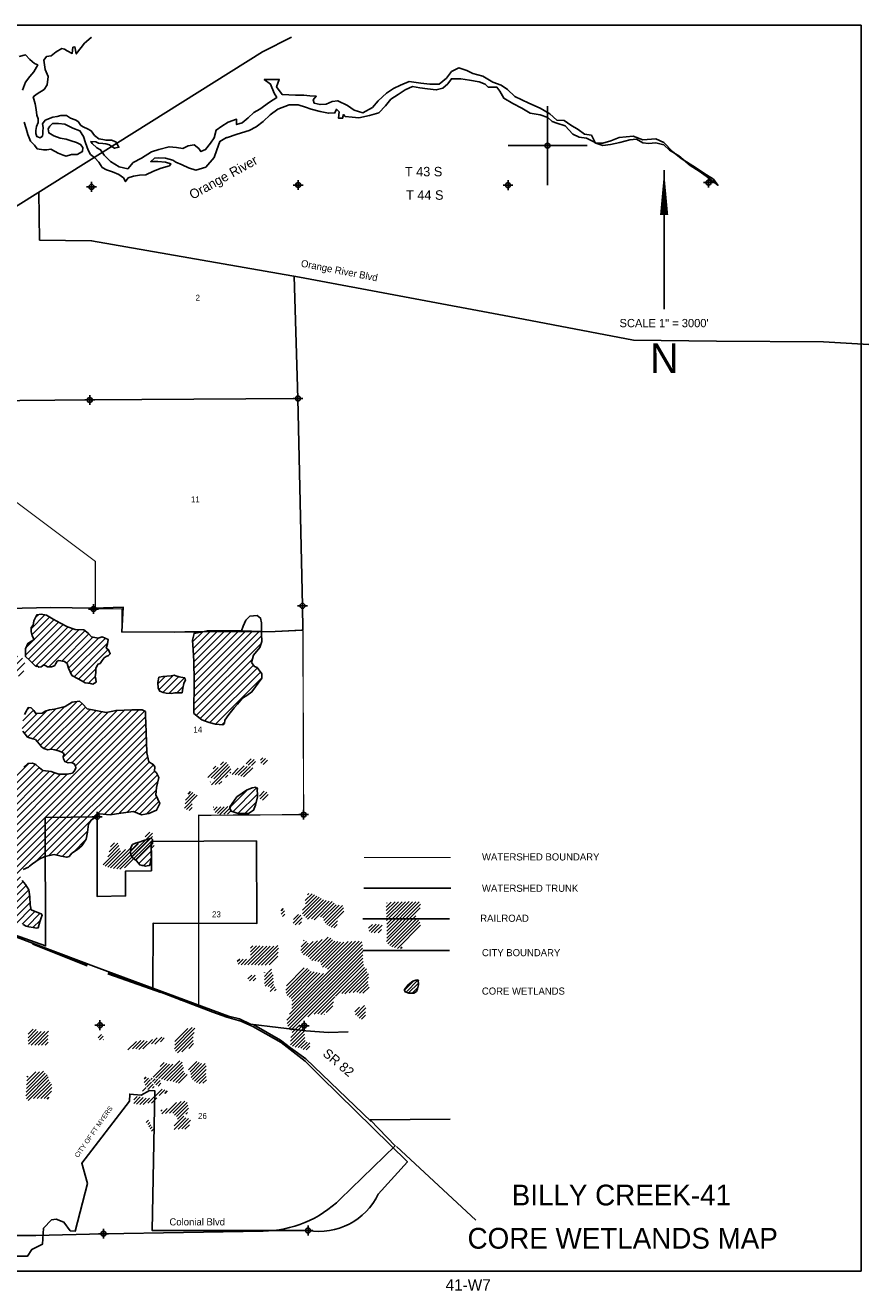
# Model space of a CAD drawing. Extents: x 212512 to 260703, y 827727 to 859724.
# Tile 3 of 3: x 239392 to 260703, y 827727 to 859724. Entities that reach past the tile are written whole.
import ezdxf
from ezdxf.enums import TextEntityAlignment as Align

# ---------------------------------------------------------------- set-up
doc = ezdxf.new("R2010")
doc.units = 0
doc.header["$LTSCALE"] = 800
doc.header["$PDMODE"] = 34
doc.header["$PDSIZE"] = 125
doc.linetypes.add('DASHED', pattern=[0])
doc.linetypes.add('STREAM', pattern=[0])
doc.layers.get('0').update_dxf_attribs({"linetype": 'CONTINUOUS'})
for name, color, linetype in [('BORDER', 1, 'CONTINUOUS'), ('CITY', 14, 'DASHED'), ('MAJROADS', 9, 'CONTINUOUS'), ('RR', 13, 'CONTINUOUS'), ('SEC', 2, 'CONTINUOUS'), ('TEXT', 7, 'CONTINUOUS'), ('TRUNKS', 5, 'STREAM'), ('WATER', 4, 'CONTINUOUS'), ('WETDBA', 11, 'CONTINUOUS'), ('WETFILL', 12, 'CONTINUOUS'), ('WSHEDS', 3, 'CONTINUOUS')]:
    doc.layers.add(name, color=color, linetype=linetype)

# ---------------------------------------------------------------- blocks, each defined once
blk = doc.blocks.new('*X')
at = {"color": 0}
for p, q in [((234784, 850674), (235557, 851447)), ((235260, 851327), (235414, 851481)), ((236547, 851377), (236801, 851631)), ((236661, 851313), (236957, 851609)), ((236817, 851292), (237019, 851495)), ((237278, 851577), (237393, 851693)), ((237294, 851417), (237537, 851659)), ((237409, 851354), (237627, 851573)), ((234623, 850689), (235138, 851204)), ((234794, 850330), (235706, 851243)), ((234892, 851136), (235016, 851260)), ((234912, 850625), (235635, 851348)), ((234986, 850346), (235772, 851132)), ((235840, 850847), (236153, 851160)), ((235995, 850825), (236458, 851287)), ((236155, 850808), (236604, 851256)), ((236280, 850756), (236768, 851243)), ((236421, 850720), (236885, 851184)), ((235515, 850698), (235626, 850809)), ((235735, 850918), (235780, 850963)), ((235165, 850348), (235315, 850498)), ((234738, 850452), (234754, 850467)), ((233488, 849555), (233860, 849927)), ((233613, 849856), (233733, 849977)), ((237223, 849754), (237463, 849994)), ((237255, 849609), (237602, 849956)), ((233431, 849145), (234083, 849796)), ((233466, 849356), (233953, 849843)), ((237373, 849551), (237662, 849839)), ((233545, 849082), (233824, 849360)), ((234985, 848930), (235265, 849210)), ((235107, 848876), (235448, 849217)), ((235228, 848820), (235632, 849224)), ((233672, 849032), (233817, 849177)), ((234892, 849191), (234897, 849196)), ((234916, 849038), (235081, 849203)), ((235422, 848837), (235777, 849192)), ((235606, 848845), (235791, 849029)), ((231444, 847687), (231691, 847934)), ((230008, 846075), (231816, 847882)), ((230175, 846065), (231815, 847705)), ((229632, 846936), (230071, 847375)), ((229698, 847179), (229906, 847387)), ((229855, 846099), (231089, 847333)), ((230406, 846119), (231835, 847549)), ((230972, 846509), (231856, 847392)), ((229317, 846268), (230156, 847106)), ((229427, 846201), (230202, 846976)), ((229557, 846684), (230120, 847248)), ((229561, 846158), (230457, 847054)), ((229702, 846122), (230739, 847159)), ((231734, 847093), (231902, 847262)), ((239536, 844466), (239888, 844818)), ((239556, 844309), (240009, 844762)), ((239655, 844762), (239712, 844819)), ((239396, 843795), (240236, 844636)), ((239471, 843694), (240350, 844573)), ((239562, 843608), (240463, 844509)), ((239614, 844190), (240120, 844697)), ((239652, 843522), (240596, 844465)), ((239858, 843550), (240751, 844443)), ((239984, 843499), (240899, 844414)), ((243631, 843964), (244078, 844412)), ((243641, 843798), (244254, 844410)), ((243652, 843632), (244429, 844409)), ((243653, 843456), (244607, 844410)), ((243654, 843281), (244787, 844414)), ((243655, 843105), (244961, 844411)), ((221894, 843441), (222560, 844107)), ((223053, 843716), (223467, 844130)), ((223070, 843556), (223614, 844100)), ((223202, 844042), (223309, 844148)), ((239408, 843984), (239610, 844186)), ((240310, 843648), (240997, 844336)), ((240433, 843595), (241094, 844256)), ((240483, 843469), (241248, 844233)), ((240537, 843346), (241416, 844225)), ((240622, 843253), (241471, 844103)), ((243620, 844131), (243880, 844391)), ((243653, 842396), (245351, 844094)), ((243654, 842750), (245302, 844398)), ((243654, 842573), (245363, 844283)), ((243655, 842928), (245131, 844404)), ((243657, 844344), (243660, 844348)), ((221672, 843042), (222417, 843787)), ((222593, 843786), (222768, 843962)), ((222615, 843985), (222703, 844073)), ((222738, 843755), (222913, 843930)), ((222924, 843233), (223733, 844043)), ((222946, 843786), (223107, 843947)), ((223117, 843249), (223797, 843930)), ((223384, 843340), (223847, 843803)), ((223611, 843214), (224188, 843790)), ((224017, 843442), (224434, 843859)), ((224228, 843477), (224629, 843878)), ((224458, 843530), (224903, 843975)), ((238315, 843952), (238429, 844066)), ((238321, 843781), (238487, 843947)), ((238385, 843669), (238500, 843783)), ((238937, 843513), (239192, 843768)), ((240735, 843190), (241485, 843940)), ((220247, 842677), (221217, 843648)), ((220345, 842599), (221352, 843606)), ((220461, 843245), (220816, 843600)), ((220520, 843127), (221003, 843611)), ((220523, 842601), (221384, 843461)), ((221322, 843046), (221806, 843530)), ((221471, 843372), (221666, 843567)), ((221530, 843607), (221586, 843664)), ((223484, 843263), (223867, 843646)), ((238932, 843332), (239323, 843723)), ((239024, 843247), (239376, 843599)), ((240850, 843129), (241173, 843452)), ((243709, 842275), (245133, 843698)), ((243808, 842197), (245156, 843546)), ((243920, 842133), (245261, 843473)), ((221020, 842920), (221320, 843220)), ((221876, 843069), (222171, 843365)), ((223742, 843167), (223985, 843411)), ((224152, 843401), (224193, 843442)), ((239221, 843267), (239353, 843399)), ((240986, 843087), (241159, 843260)), ((242742, 843075), (242932, 843265)), ((242770, 842927), (243127, 843284)), ((242870, 842850), (243274, 843254)), ((243029, 842833), (243418, 843221)), ((244056, 842091), (245334, 843370)), ((244194, 842052), (245367, 843226)), ((220250, 842858), (220322, 842929)), ((243216, 842842), (243385, 843012)), ((239583, 841684), (240393, 842495)), ((239692, 841616), (240700, 842625)), ((239771, 841519), (240827, 842575)), ((236642, 841219), (237593, 842169)), ((236768, 841521), (237418, 842171)), ((236771, 841701), (237243, 842173)), ((236774, 841880), (237068, 842175)), ((236777, 842060), (236893, 842177)), ((236815, 841215), (237768, 842168)), ((237161, 841207), (238153, 842199)), ((238615, 838419), (242432, 842236)), ((238740, 838720), (242403, 842383)), ((238855, 839012), (242259, 842416)), ((239313, 841945), (239691, 842323)), ((239326, 842134), (239599, 842407)), ((239370, 841825), (239944, 842399)), ((239443, 842428), (239484, 842470)), ((239447, 841725), (240162, 842440)), ((239863, 841434), (240913, 842484)), ((240019, 841414), (241029, 842423)), ((240175, 841393), (241178, 842396)), ((240307, 841348), (241328, 842368)), ((240351, 841215), (241497, 842361)), ((240412, 841099), (241712, 842399)), ((240567, 841078), (241896, 842406)), ((240663, 840996), (242080, 842414)), ((236988, 841211), (237943, 842166)), ((237334, 841203), (238185, 842054)), ((237518, 841210), (238167, 841859)), ((238624, 838251), (242437, 842063)), ((238666, 838116), (242443, 841893)), ((244356, 842038), (244431, 842113)), ((237710, 841226), (238147, 841663)), ((238730, 838003), (242449, 841722)), ((238817, 837913), (242455, 841551)), ((236102, 841386), (236227, 841510)), ((236141, 841248), (236398, 841505)), ((236296, 841226), (236570, 841499)), ((236469, 841222), (236755, 841508)), ((239665, 838585), (242462, 841381)), ((239986, 838728), (242486, 841228)), ((237687, 840849), (237829, 840992)), ((238551, 839945), (239646, 841040)), ((238574, 839792), (239740, 840958)), ((238585, 840156), (239491, 841062)), ((241074, 839640), (242525, 841091)), ((241381, 839770), (242633, 841022)), ((236636, 840505), (236832, 840701)), ((236720, 840412), (237001, 840693)), ((237473, 840812), (237487, 840826)), ((237473, 840635), (237661, 840823)), ((237474, 840459), (237848, 840833)), ((237474, 840282), (237909, 840717)), ((238619, 839660), (239835, 840876)), ((238727, 839591), (239994, 840858)), ((238821, 839509), (240138, 840825)), ((238853, 839187), (240453, 840787)), ((238875, 839386), (240279, 840790)), ((241547, 839760), (242655, 840867)), ((241763, 839798), (242734, 840769)), ((241964, 839823), (242743, 840602)), ((236898, 840414), (237035, 840551)), ((237507, 840139), (237918, 840550)), ((237672, 840127), (237928, 840383)), ((242149, 839831), (242698, 840380)), ((244560, 839943), (245013, 840397)), ((244632, 839839), (245234, 840441)), ((244765, 839795), (245256, 840286)), ((237766, 839867), (238004, 840105)), ((237782, 840060), (237937, 840216)), ((237980, 839905), (238066, 839991)), ((242274, 839780), (242712, 840217)), ((242455, 839783), (242765, 840094)), ((244938, 839792), (245227, 840081)), ((240175, 838741), (241042, 839608)), ((240319, 838708), (240967, 839356)), ((240599, 838811), (240929, 839141)), ((242052, 838850), (242277, 839076)), ((242076, 838698), (242535, 839157)), ((242174, 838618), (242596, 839041)), ((240491, 838704), (240509, 838722)), ((242258, 838526), (242578, 838845)), ((242382, 838473), (242579, 838670)), ((232923, 836969), (233965, 838011)), ((232939, 837161), (233823, 838046)), ((238804, 837547), (239333, 838075)), ((238870, 837789), (239268, 838188)), ((225531, 837709), (225793, 837971)), ((225532, 837533), (225943, 837944)), ((225533, 837357), (226017, 837841)), ((225558, 837206), (226198, 837846)), ((225691, 837161), (226384, 837855)), ((225865, 837158), (226565, 837859)), ((229069, 837534), (229238, 837703)), ((232939, 837339), (233600, 837999)), ((232979, 836849), (233925, 837795)), ((238790, 837179), (239476, 837865)), ((238798, 837364), (239409, 837974)), ((238889, 837101), (239501, 837714)), ((226039, 837156), (226538, 837655)), ((226213, 837153), (226531, 837471)), ((229141, 837430), (229330, 837618)), ((229319, 837431), (229336, 837448)), ((230806, 836973), (231228, 837396)), ((230980, 836970), (231400, 837390)), ((231333, 836970), (231814, 837451)), ((231765, 837225), (232060, 837520)), ((231930, 837214), (232283, 837566)), ((232217, 837324), (232416, 837523)), ((233079, 836771), (233881, 837573)), ((233308, 836823), (233877, 837393)), ((239022, 837057), (239510, 837546)), ((239173, 837032), (239531, 837389)), ((226387, 837150), (226550, 837313)), ((230578, 836922), (231002, 837346)), ((231129, 836943), (231551, 837365)), ((233655, 836994), (233898, 837237)), ((239315, 836997), (239634, 837316)), ((239435, 836940), (239762, 837267)), ((239583, 836912), (239771, 837100)), ((231845, 835538), (232538, 836230)), ((231990, 835505), (232674, 836189)), ((232130, 835469), (232854, 836193)), ((232201, 836070), (232405, 836274)), ((232270, 835432), (233200, 836362)), ((232411, 835396), (233312, 836297)), ((232551, 835359), (233341, 836149)), ((233630, 835908), (234051, 836329)), ((233714, 835816), (234174, 836276)), ((233752, 835677), (234302, 836226)), ((233774, 835521), (234486, 836234)), ((233844, 835415), (234532, 836103)), ((225444, 834970), (226309, 835835)), ((225445, 835148), (226107, 835809)), ((225470, 835349), (225929, 835808)), ((232719, 835351), (233392, 836023)), ((232856, 835311), (233384, 835839)), ((233935, 835329), (234538, 835932)), ((225416, 834588), (226488, 835661)), ((225430, 834779), (226399, 835748)), ((225444, 834440), (226552, 835548)), ((225479, 835535), (225526, 835582)), ((231403, 835449), (231498, 835544)), ((231405, 835275), (231622, 835491)), ((231735, 835427), (231800, 835493)), ((231811, 835327), (231946, 835462)), ((232993, 835271), (233461, 835739)), ((233130, 835231), (233570, 835672)), ((234044, 835262), (234513, 835731)), ((234183, 835223), (234534, 835575)), ((222049, 835111), (222147, 835208)), ((222049, 834934), (222304, 835189)), ((222161, 834869), (222437, 835145)), ((225541, 834360), (226583, 835402)), ((225810, 834452), (226639, 835281)), ((225993, 834458), (226716, 835182)), ((231443, 835135), (231708, 835400)), ((231525, 835041), (231770, 835285)), ((231575, 834914), (231852, 835191)), ((231896, 835235), (232093, 835431)), ((231992, 835154), (232210, 835372)), ((232100, 835085), (232248, 835233)), ((234367, 835231), (234547, 835411)), ((222281, 834813), (222542, 835073)), ((226167, 834456), (226723, 835012)), ((226341, 834453), (226721, 834833)), ((231307, 834823), (231500, 835016)), ((231583, 834215), (232305, 834937)), ((231814, 834976), (231905, 835067)), ((232148, 834603), (232434, 834889)), ((232438, 834716), (232564, 834842)), ((226492, 834427), (226585, 834520)), ((230868, 834207), (231199, 834538)), ((230869, 834385), (231037, 834553)), ((231010, 834172), (231355, 834517)), ((231764, 834219), (232044, 834499)), ((231173, 834158), (231493, 834479)), ((231339, 834148), (231675, 834484)), ((232482, 833699), (233036, 834254)), ((232681, 833722), (233268, 834309)), ((232850, 833714), (233454, 834318)), ((232925, 833612), (233566, 834253)), ((232246, 833817), (232315, 833886)), ((232289, 833683), (232561, 833955)), ((233030, 833541), (233605, 834115)), ((233082, 833416), (233631, 833965)), ((232915, 833072), (233407, 833564)), ((233504, 833660), (233593, 833750)), ((231502, 833250), (231616, 833364)), ((231581, 833152), (231679, 833251)), ((232908, 832888), (233504, 833484)), ((233112, 832915), (233640, 833443)), ((233298, 832924), (233744, 833370)), ((231629, 833023), (231730, 833124)), ((231703, 832921), (231801, 833019)), ((231761, 832802), (231898, 832939)), ((233451, 832901), (233681, 833131)), ((231901, 832765), (231904, 832768))]:
    blk.add_line(p, q, dxfattribs=at)
blk = doc.blocks.new('TICK')
at = {"color": 0}
for points in [[(500, 0), (500, 1000)], [(0, 500), (1000, 500)]]:
    blk.add_lwpolyline(points, dxfattribs=at)
blk.add_point((500, 500), dxfattribs=at)

msp = doc.modelspace()

# ---------------------------------------------------------------- linework, layer by layer
at = {"layer": 'BORDER', "color": 0}
msp.add_lwpolyline([(212512, 828224), (212512, 859724), (260512, 859724), (260512, 828224)], close=True, dxfattribs=at)
at = {"layer": 'CITY', "color": 0}
msp.add_lwpolyline([(239075, 828602), (239450, 828603), (239558, 828770), (239827, 828904), (239849, 829305), (240056, 829518), (240167, 829532), (240367, 829460), (240525, 829240), (240651, 829228), (240960, 830433), (240817, 830948), (242024, 832523), (242031, 832699), (242317, 832673), (242532, 832789), (242663, 832784), (242601, 829246), (246536, 829249, 0.335918), (248311, 830170), (249049, 830989), (246860, 833138), (246460, 833531), (245855, 834001), (245137, 834404), (244841, 834545), (244485, 834639), (244129, 834773), (242615, 835352), (242622, 837018), (245246, 837012), (245230, 839098), (242575, 839087), (242580, 838347), (241925, 838338), (241923, 837710), (241203, 837698), (241205, 839709), (239897, 839690), (239904, 836444), (238857, 836822)], format="xyb", dxfattribs=at)
msp.add_lwpolyline([(247924, 836333), (250114, 836333)], dxfattribs=at)
at = {"layer": 'MAJROADS', "color": 0}
for points in [[(237622, 854183), (245386, 859049), (246117, 859424)], [(239736, 855507), (239750, 854292), (241065, 854274), (246321, 853355), (251625, 852360), (254763, 851766), (256858, 851734), (259564, 851722), (260703, 851654)], [(232550, 844913), (232558, 844913), (233229, 844924), (234553, 844940), (235885, 844972), (238583, 844969), (240033, 845000), (241114, 844984), (241860, 845012), (241830, 844383), (243163, 844382), (243758, 844386), (245702, 844397), (246406, 844433), (246395, 845043), (246281, 850289), (246188, 853378)], [(231095, 850213), (235707, 850204), (241019, 850250), (246281, 850289)], [(245084, 834470), (244800, 834598), (244524, 834667), (241248, 835881), (237513, 837291), (231228, 839408), (230651, 839571), (230341, 839565), (225405, 839493), (222791, 839495), (220177, 839481), (218911, 839441), (218911, 839441), (217219, 839445), (216196, 839402), (215258, 839401), (214839, 839395)], [(247548, 834270), (247057, 834253), (246479, 834299), (245084, 834470)], [(248132, 832009), (246476, 833588), (246093, 833868), (245843, 834062), (245843, 834062), (245167, 834453)], [(250129, 832064), (248107, 832043)], [(248748, 831384), (248107, 832043)], [(250776, 829506), (248773, 831376)], [(239660, 829126), (237457, 829120), (234803, 829119), (233653, 829063), (233231, 829009), (232918, 828901), (232310, 828621), (232186, 828524)]]:
    msp.add_lwpolyline(points, dxfattribs=at)
msp.add_lwpolyline([(239660, 829126), (241353, 829168, -0.002282), (241379, 829168), (245399, 829231, 0.191249), (247351, 830042), (248740, 831392)], format="xyb", dxfattribs=at)
at = {"layer": 'RR', "color": 0}
msp.add_lwpolyline([(247924, 837129), (250114, 837129)], dxfattribs=at)
at = {"layer": 'SEC', "color": 0}
for p in [(241065, 855637), (246285, 855685), (251589, 855681), (256658, 855746), (241019, 850250), (246281, 850289), (241116, 844963), (246395, 845043), (241205, 839709), (246425, 839765), (241277, 834439), (246438, 834427), (246536, 829249), (241366, 829168)]:
    msp.add_point(p, dxfattribs=at)
at = {"layer": 'TEXT', "color": 0}
msp.add_line((255534, 856062), (255534, 852550), dxfattribs=at)
msp.add_lwpolyline([(255534, 856062, 0, 208, 0), (255534, 854925, 208, 208, 0)], format="xyseb", dxfattribs=at)
at = {"layer": 'TRUNKS', "color": 0}
msp.add_lwpolyline([(247949, 837907), (250144, 837907)], dxfattribs=at)
at = {"layer": 'WATER', "color": 0}
for points in [[(239362, 857276), (239411, 857116), (239456, 856964), (239522, 856797), (239622, 856696), (239689, 856604), (239847, 856577), (239931, 856577), (240040, 856593), (240149, 856533), (240224, 856491), (240349, 856440), (240424, 856414), (240559, 856455), (240701, 856454), (240835, 856529), (240845, 856638), (240786, 856713), (240686, 856764), (240553, 856799), (240427, 856841), (240268, 856868), (240110, 856927), (239984, 857004), (239968, 857104), (240011, 857171), (240078, 857237), (240229, 857245), (240388, 857227), (240588, 857125), (240772, 857057), (240863, 856914), (240912, 856754), (240978, 856570), (241036, 856460), (241144, 856376), (241252, 856266), (241335, 856132), (241444, 856072), (241598, 856022), (241757, 855948), (241874, 855863), (241924, 855771), (241991, 855871), (242126, 855912), (242276, 855937), (242436, 855944), (242629, 856035), (242822, 856109), (243031, 856167), (243065, 856225), (242931, 856260), (242739, 856277), (242563, 856278), (242656, 856362), (242748, 856369), (242932, 856368), (243116, 856317), (243199, 856266), (243358, 856199), (243517, 856122), (243701, 856063), (243952, 856137), (244163, 856378), (244231, 856579), (244308, 856788), (244474, 856891), (244476, 856879), (244744, 856970), (245046, 857068), (245222, 857160), (245399, 857293), (245576, 857459), (245769, 857600), (246063, 857716), (246289, 857715), (246473, 857655), (246615, 857604), (246841, 857544), (247050, 857501), (247217, 857509), (247251, 857600), (247326, 857533), (247309, 857374), (247409, 857374), (247435, 857465), (247476, 857415), (247652, 857397), (247819, 857388), (248088, 857445), (248322, 857511), (248491, 857686), (248626, 857852), (248811, 857977), (248987, 858093), (249172, 858176), (249364, 858141), (249557, 858115), (249774, 858089), (249942, 858138), (250068, 858246), (250161, 858371), (250395, 858370), (250613, 858335), (250856, 858292), (251014, 858233), (251089, 858157), (251307, 858156), (251382, 858055), (251481, 857878), (251715, 857743), (251940, 857625), (252149, 857498), (252400, 857463), (252592, 857395), (252701, 857294), (252826, 857251), (253035, 857183), (253226, 856973), (253385, 856897), (253569, 856870), (253711, 856803), (253836, 856735), (253987, 856684), (254179, 856708), (254414, 856757), (254666, 856831), (254833, 856847), (255000, 856754), (255143, 856736), (255327, 856752), (255528, 856700), (255669, 856566), (255903, 856422), (256194, 856178), (256420, 856034), (256653, 855865), (256895, 855680), (256779, 855831), (256603, 855941), (256328, 856127), (255961, 856355), (255744, 856532), (255528, 856759), (255327, 856852), (254992, 856829), (254750, 856922), (254398, 856891), (254188, 856800), (253987, 856742), (253803, 856744), (253695, 856945), (253519, 856971), (253361, 857089), (253177, 857199), (253011, 857317), (252826, 857327), (252643, 857487), (252401, 857631), (252117, 857758), (251758, 857927), (251575, 858104), (251416, 858214), (251207, 858290), (250957, 858442), (250698, 858502), (250547, 858579), (250347, 858647), (250162, 858556), (250036, 858389), (249850, 858239), (249616, 858232), (249382, 858259), (249089, 858302), (248871, 858211), (248694, 858128), (248518, 858004), (248307, 857812), (248164, 857646), (247921, 857513), (247703, 857581), (247536, 857699), (247286, 857818), (247143, 857794), (246992, 857728), (246842, 857720), (246691, 857754), (246666, 857838), (246742, 857930), (246583, 857939), (246433, 857957), (246223, 857958), (245880, 857977), (245739, 858170), (245807, 858354), (245430, 858356), (245588, 858238), (245679, 858011), (245746, 857902), (245561, 857777), (245317, 857603), (245166, 857520), (245023, 857387), (244871, 857254), (244729, 857213), (244729, 857347), (244520, 857272), (244360, 857173), (244217, 857073), (244166, 856881), (244073, 856747), (243946, 856580), (243829, 856531), (243779, 856607), (243662, 856699), (243503, 856675), (243369, 856609), (243210, 856635), (243026, 856653), (242766, 856587), (242581, 856521), (242329, 856363), (242119, 856256), (241984, 856097), (241767, 856149), (241541, 856276), (241383, 856436), (241292, 856578), (241200, 856629), (241084, 856739), (241050, 856789), (241172, 856778), (241239, 856744), (241348, 856735), (241423, 856726), (241515, 856700), (241557, 856666), (241648, 856615), (241758, 856640), (241724, 856699), (241675, 856774), (241566, 856817), (241432, 856818), (241348, 856835), (241248, 856853), (241140, 856937), (241057, 857055), (240965, 857106), (240873, 857148), (240798, 857191), (240723, 857292), (240648, 857334), (240531, 857377), (240431, 857444), (240364, 857445), (240289, 857445), (240197, 857421), (240088, 857405), (239894, 857323), (239827, 857231), (239843, 857139), (239834, 857038), (239834, 856988), (239825, 856921), (239766, 856879), (239682, 856914), (239658, 856989), (239658, 857064), (239676, 857165), (239718, 857265), (239719, 857357), (239686, 857450), (239665, 857592), (239640, 857735), (239591, 857911), (239692, 857994), (239869, 858102), (239945, 858219), (239971, 858428), (239896, 858604), (239856, 858839), (239923, 858931), (240041, 858955), (240167, 859055), (240310, 859138), (240385, 859121), (240452, 859078), (240577, 859011), (240595, 859170), (240645, 859178), (240677, 859002), (240804, 859160), (240888, 859269), (241057, 859418), (241067, 859424)], [(239237, 858934), (239396, 858975), (239504, 858858), (239621, 858756), (239705, 858723), (239603, 858547), (239502, 858431), (239392, 858289), (239324, 858088)]]:
    msp.add_lwpolyline(points, dxfattribs=at)
at = {"layer": 'WETDBA', "color": 0}
for points in [[(239661, 843514), (239495, 843673), (239396, 843762), (239394, 843953), (239459, 844095), (239550, 844149), (239615, 844189), (239561, 844285), (239538, 844397), (239535, 844498), (239586, 844554), (239609, 844664), (239679, 844813), (239788, 844832), (239928, 844812), (240097, 844709), (240284, 844610), (240461, 844510), (240651, 844447), (240866, 844439), (240980, 844353), (241068, 844261), (241234, 844228), (241333, 844263), (241481, 844195), (241469, 844084), (241437, 843974), (241496, 843932), (241538, 843831), (241490, 843786), (241437, 843763), (241384, 843729), (241334, 843665), (241279, 843589), (241230, 843571), (241205, 843537), (241174, 843463), (241171, 843355), (241158, 843252), (241174, 843186), (241180, 843117), (241101, 843063), (241042, 843078), (240902, 843101), (240742, 843186), (240564, 843286), (240484, 843465), (240447, 843585), (240382, 843634), (240242, 843662), (240199, 843643), (240163, 843583), (240136, 843538), (240107, 843518), (240052, 843500), (240049, 843500), (239956, 843499), (239908, 843529), (239857, 843551), (239793, 843506), (239731, 843496), (239688, 843531)], [(243351, 842847), (243374, 842965), (243401, 843081), (243436, 843174), (243415, 843227), (243283, 843252), (243192, 843272), (243149, 843287), (243077, 843275), (242966, 843268), (242871, 843261), (242766, 843240), (242740, 843103), (242751, 842964), (242789, 842890), (242871, 842849), (242954, 842836), (243087, 842830), (243173, 842841), (243218, 842842), (243313, 842841)], [(245251, 840451), (245258, 840212), (245209, 840003), (245161, 839874), (245031, 839791), (244766, 839794), (244593, 839853), (244562, 839931), (244556, 839964), (244735, 840211), (244983, 840385), (245127, 840441), (245214, 840459), (245262, 840415)], [(242535, 838497), (242578, 838656), (242580, 838799), (242573, 838937), (242580, 839004), (242609, 839070), (242609, 839134), (242574, 839166), (242496, 839147), (242388, 839111), (242268, 839072), (242179, 839043), (242103, 839008), (242058, 838937), (242048, 838799), (242077, 838695), (242193, 838603), (242249, 838538), (242284, 838494), (242341, 838478), (242366, 838476), (242429, 838465), (242474, 838471), (242522, 838480), (242543, 838492)], [(249322, 835583), (249325, 835463), (249301, 835358), (249277, 835294), (249212, 835252), (249080, 835254), (248993, 835283), (248977, 835322), (248974, 835339), (249064, 835462), (249188, 835550), (249260, 835577), (249304, 835586), (249327, 835564)]]:
    msp.add_lwpolyline(points, close=True, dxfattribs=at)
for points in [[(244855, 844415), (244898, 844533), (244961, 844682), (245066, 844780), (245247, 844798), (245338, 844734), (245360, 844614), (245362, 844395)], [(243653, 842320), (243655, 843145), (243651, 843647), (243633, 843931), (243617, 844179), (243658, 844347), (243991, 844413), (244506, 844408), (244855, 844415)], [(245362, 844395), (245362, 844333), (245366, 844144), (245320, 843991), (245159, 843799), (245110, 843611), (245182, 843510), (245250, 843489), (245365, 843327), (245367, 843218), (245119, 842869), (244991, 842774), (244880, 842709), (244750, 842558), (244671, 842464), (244535, 842293), (244436, 842157), (244427, 842073), (244385, 842036), (244195, 842052), (244036, 842097), (243918, 842133), (243850, 842165), (243653, 842320)], [(241433, 842349), (240956, 842437), (240833, 842570), (240762, 842633), (240577, 842608), (240395, 842495), (240132, 842433), (239999, 842415), (239889, 842383), (239820, 842328), (239657, 842321), (239608, 842398), (239539, 842469), (239467, 842470), (239422, 842391), (239367, 842293)], [(239338, 838380), (239473, 838435), (239498, 838464), (239575, 838520), (239743, 838640), (239881, 838707), (240117, 838755), (240295, 838713), (240439, 838686), (240496, 838705), (240569, 838793), (240711, 838879), (240822, 838976), (240929, 839140), (240962, 839319), (240991, 839526), (241054, 839627), (241140, 839682), (241198, 839713), (241228, 839750), (241263, 839781), (241532, 839757), (241804, 839805), (242125, 839840), (242324, 839759), (242513, 839794), (242707, 839880), (242788, 840042), (242691, 840267), (242703, 840449), (242769, 840700), (242709, 840819), (242655, 840867), (242663, 840970), (242624, 841036), (242514, 841098), (242464, 841330), (242453, 841607), (242436, 842075), (242432, 842262), (242428, 842369), (242341, 842416), (242085, 842414), (241683, 842398), (241433, 842349), (241431, 842349)], [(239332, 841876), (239449, 841723), (239580, 841685), (239645, 841666), (239693, 841615), (239750, 841545), (239800, 841483), (239863, 841433), (239958, 841407), (240041, 841416), (240136, 841404), (240254, 841372), (240335, 841335), (240371, 841301), (240351, 841224), (240353, 841177), (240388, 841109), (240470, 841075), (240547, 841082), (240578, 841075), (240627, 841050), (240663, 841002), (240665, 840938), (240628, 840862), (240581, 840816), (240452, 840786), (240236, 840791), (240114, 840833), (240042, 840853), (239831, 840877), (239747, 840951), (239661, 841035), (239569, 841066), (239459, 841060), (239351, 840962)], [(239337, 836990), (239409, 836947), (239484, 836928), (239589, 836911), (239675, 836895), (239717, 836906), (239754, 837057), (239792, 837151), (239820, 837222), (239794, 837254), (239602, 837329), (239537, 837360), (239512, 837481), (239507, 837683), (239476, 837865), (239396, 837995), (239314, 838099)]]:
    msp.add_lwpolyline(points, dxfattribs=at)
at = {"layer": 'WETFILL', "color": 0}
msp.add_lwpolyline([(244855, 844415), (245362, 844395)], dxfattribs=at)
at = {"layer": 'WSHEDS', "color": 0, "const_width": 30}
msp.add_lwpolyline([(243296, 835078), (243771, 834949), (243771, 839747), (246425, 839765), (246406, 844433), (245702, 844397), (241830, 844383), (241830, 844969), (241160, 844969), (241160, 846169), (238819, 847926), (238820, 848604, -0.007155), (238820, 848752), (238822, 850196, -0.033244), (238821, 850432), (238900, 851445, 0.023915), (238901, 851455), (238993, 852671, 0.006632), (238993, 852674), (239072, 854269, 0.017345), (239072, 854276), (239056, 855081, -0.001944)], format="xyb", dxfattribs=at)
at = {"layer": 'WSHEDS', "color": 0}
for points, const_width in [([(247953, 838679), (250138, 838679)], 30), ([(239577, 836502), (240962, 835948)], 60), ([(241476, 835750), (242821, 835276)], 60)]:
    msp.add_lwpolyline(points, dxfattribs=dict(at, const_width=const_width))

# ---------------------------------------------------------------- block references
at = {"color": 0, "xscale": 2, "yscale": 2, "zscale": 2}
msp.add_blockref('TICK', (251589, 855681), dxfattribs=at)
at = {"layer": 'WETFILL', "color": 0}
msp.add_blockref('*X', (0, 0), dxfattribs=at)
msp.add_blockref('*X', (0, 0), dxfattribs=at)
msp.add_blockref('*X', (0, 0), dxfattribs=at)
msp.add_blockref('*X', (0, 0), dxfattribs=at)
msp.add_blockref('*X', (0, 0), dxfattribs=at)
msp.add_blockref('*X', (0, 0), dxfattribs=at)
msp.add_blockref('*X', (0, 0), dxfattribs=at)
msp.add_blockref('*X', (0, 0), dxfattribs=at)
msp.add_blockref('*X', (0, 0), dxfattribs=at)
msp.add_blockref('*X', (0, 0), dxfattribs=at)
msp.add_blockref('*X', (0, 0), dxfattribs=at)
msp.add_blockref('*X', (0, 0), dxfattribs=at)
msp.add_blockref('*X', (0, 0), dxfattribs=at)
msp.add_blockref('*X', (0, 0), dxfattribs=at)
msp.add_blockref('*X', (0, 0), dxfattribs=at)
msp.add_blockref('*X', (0, 0), dxfattribs=at)
msp.add_blockref('*X', (0, 0), dxfattribs=at)
msp.add_blockref('*X', (0, 0), dxfattribs=at)
msp.add_blockref('*X', (0, 0), dxfattribs=at)
msp.add_blockref('*X', (0, 0), dxfattribs=at)
msp.add_blockref('*X', (0, 0), dxfattribs=at)
msp.add_blockref('*X', (0, 0), dxfattribs=at)
msp.add_blockref('*X', (0, 0), dxfattribs=at)
msp.add_blockref('*X', (0, 0), dxfattribs=at)
msp.add_blockref('*X', (0, 0), dxfattribs=at)
msp.add_blockref('*X', (0, 0), dxfattribs=at)
msp.add_blockref('*X', (0, 0), dxfattribs=at)
msp.add_blockref('*X', (0, 0), dxfattribs=at)
msp.add_blockref('*X', (0, 0), dxfattribs=at)
msp.add_blockref('*X', (0, 0), dxfattribs=at)
msp.add_blockref('*X', (0, 0), dxfattribs=at)
msp.add_blockref('*X', (0, 0), dxfattribs=at)
msp.add_blockref('*X', (0, 0), dxfattribs=at)
msp.add_blockref('*X', (0, 0), dxfattribs=at)
msp.add_blockref('*X', (0, 0), dxfattribs=at)
msp.add_blockref('*X', (0, 0), dxfattribs=at)
at = {"layer": 'WETFILL', "color": 0, "xscale": 0.5, "yscale": 0.5, "zscale": 0.5}
msp.add_blockref('*X', (126696, 415357), dxfattribs=at)

# ---------------------------------------------------------------- texts
at = {"layer": 'MAJROADS', "color": 0}
msp.add_text('SR 82', height=240, rotation=320.1663, dxfattribs=at).set_placement((246887, 833688))
at = {"layer": 'TEXT', "color": 0}
for s, height, p in [('T 43 S', 240, (248983, 855904)), ('T 44 S', 240, (249013, 855312)), ('WATERSHED BOUNDARY', 180, (250931, 838606)), ('WATERSHED TRUNK', 180, (250931, 837813)), ('RAILROAD', 180, (250886, 837055)), ('CITY BOUNDARY', 180, (250931, 836184)), ('Colonial Blvd', 180, (243033, 829377))]:
    msp.add_text(s, height=height, dxfattribs=at).set_placement(p)
for s, height, rotation, p in [('Orange River Blvd', 180, 349, (246345, 853623)), ('CITY OF FT MYERS', 120, 55, (240725, 831080))]:
    msp.add_text(s, height=height, rotation=rotation, dxfattribs=at).set_placement(p)
for s, height, p in [('2', 150, (243750, 852761)), ('SCALE 1" = 3000\'', 209.79, (255533, 852089)), ('N', 749, (255538, 850933)), ('11', 150, (243691, 847662)), ('14', 150, (243750, 841841)), ('23', 150, (244221, 837169)), ('26', 150, (243867, 832070)), ('BILLY CREEK-41', 525, (254454, 829883)), ('CORE WETLANDS MAP', 525, (254487, 828789)), ('41-W7', 290, (250583, 827727))]:
    msp.add_text(s, height=height, dxfattribs=at).set_placement(p, align=Align.CENTER)
at = {"layer": 'WATER', "color": 0}
msp.add_text('Orange River', height=240, rotation=29, dxfattribs=at).set_placement((243618, 855311))
at = {"layer": 'WETDBA', "color": 0}
msp.add_text('CORE WETLANDS', height=180, dxfattribs=at).set_placement((250928, 835213))

doc.saveas('drawing.dxf')
